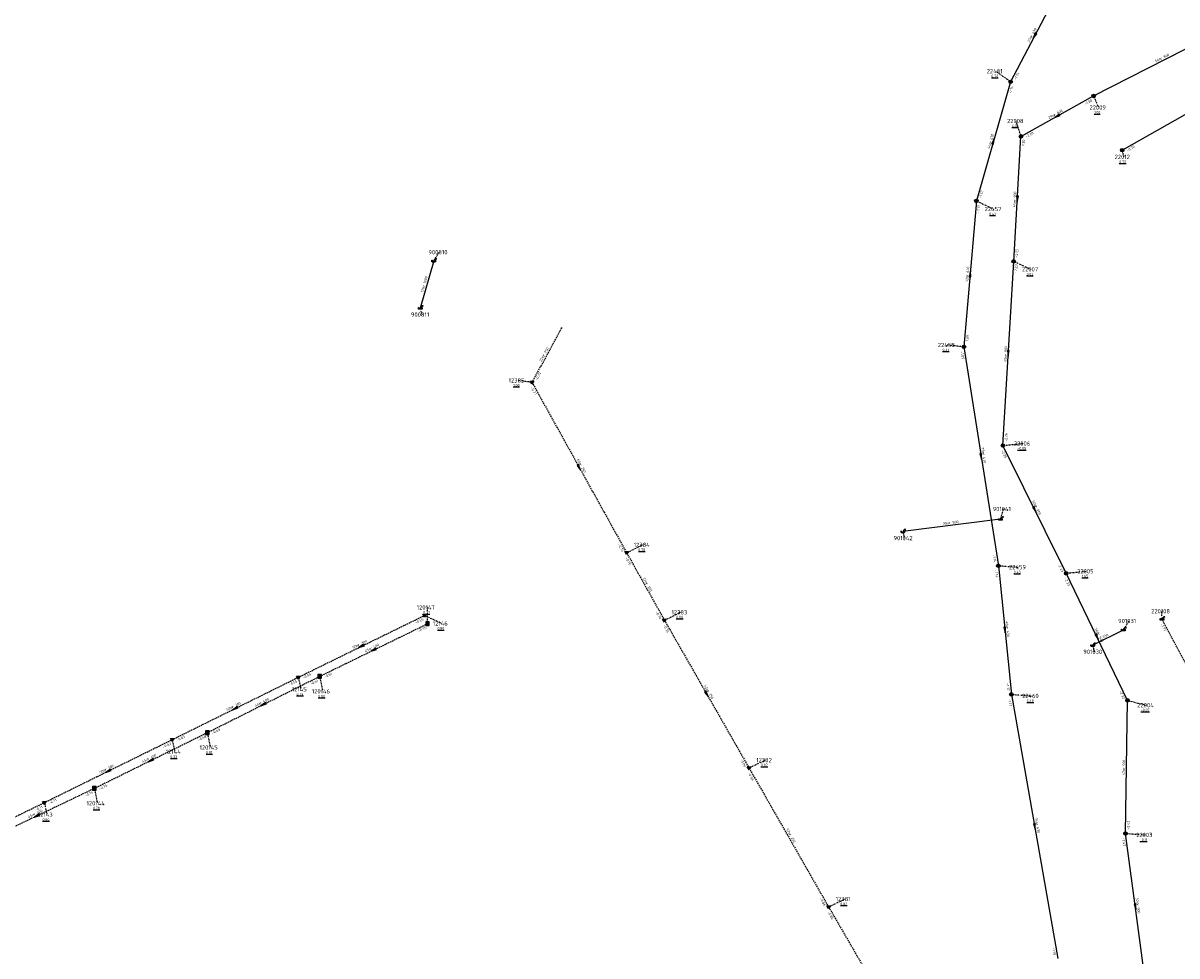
# Model space of a CAD drawing. Extents: x 188323 to 208361, y 565368 to 574910.
# Tile 87 of 256: x 200928 to 201337, y 570408 to 570739. Entities that reach past the tile are written whole.
import ezdxf

# ---------------------------------------------------------------- set-up
doc = ezdxf.new("R2010")
doc.units = 0
doc.linetypes.add('DASHDOT', pattern=[1, 0.5, -0.25, 0, -0.25])
doc.linetypes.add('DASHED', pattern=[0.75, 0.5, -0.25])
doc.layers.get('0').update_dxf_attribs({"linetype": 'CONTINUOUS'})
for name, color, linetype in [('RIO-AFM', 7, 'CONTINUOUS'), ('RIO-BOK', 7, 'CONTINUOUS'), ('RIO-KNP', 7, 'CONTINUOUS'), ('RIO-KNR', 7, 'CONTINUOUS'), ('RIO-LAG', 7, 'CONTINUOUS'), ('RIO-LAG_0B', 7, 'CONTINUOUS'), ('RIO-LAG_1B', 7, 'DASHED'), ('RIO-LAG_2B', 7, 'DASHED'), ('RIO-LEN', 7, 'CONTINUOUS'), ('RIO-MVD', 1, 'CONTINUOUS'), ('RIO-VRB', 6, 'DASHDOT'), ('RIO-VRH', 7, 'CONTINUOUS')]:
    doc.layers.add(name, color=color, linetype=linetype)
doc.styles.add('RIO-TXT', font='isocp.shx')

# ---------------------------------------------------------------- blocks, each defined once
blk = doc.blocks.new('L_VHR')
blk.add_lwpolyline([(-0.5, 0), (0.5, 0), (-0.5, 0.15), (-0.5, -0.15), (0.5, 0)])
blk = doc.blocks.new('K_IPR')
blk.add_lwpolyline([(-0.5, -0.5), (0.5, -0.5), (0.5, 0.5), (-0.5, 0.5)], close=True)
blk.add_solid([(-0.5, 0.5), (0.5, 0.5), (-0.5, -0.5), (0.5, -0.5)])
at = {"style": 'RIO-TXT', "flags": 1}
blk.add_attdef('KNOOPNAAM', (2, 2), '', height=1, dxfattribs=at)
blk = doc.blocks.new('K_IPD')
blk.add_lwpolyline([(-0.496027, 0.307994), (0.503973, 0.307994), (0.003973, -0.558031)], close=True)
blk.add_solid([(-0.496027, 0.307994), (0.503973, 0.307994), (0.003973, -0.558031)])
at = {"style": 'RIO-TXT', "flags": 1}
blk.add_attdef('KNOOPNAAM', (2, 2), '', height=1, dxfattribs=at)
blk = doc.blocks.new('K_FIC')
blk.add_circle((0, 0), 0.0625)
at = {"style": 'RIO-TXT', "flags": 1}
blk.add_attdef('KNOOPNAAM', (2, 2), '', height=1, dxfattribs=at)
blk = doc.blocks.new('K_IPG')
blk.add_circle((0, 0), 0.5)
for points in [[(0, 0), (-0.5, 0), (-0.433013, 0.25)], [(0, 0), (-0.433013, -0.25), (-0.5, 0)], [(0, 0), (-0.433013, 0.25), (-0.25, 0.433013)], [(0, 0), (-0.25, -0.433013), (-0.433013, -0.25)], [(0, 0), (-0.25, 0.433013), (0, 0.5)], [(0, 0), (0, -0.5), (-0.25, -0.433013)], [(0, 0), (0, 0.5), (0.25, 0.433013)], [(0, 0), (0.25, 0.433013), (0.433013, 0.25)], [(0, 0), (0.433013, 0.25), (0.5, 0)], [(0, 0), (0.5, 0), (0.433013, -0.25)], [(0, 0), (0.433013, -0.25), (0.25, -0.433013)], [(0, 0), (0.25, -0.433013), (0, -0.5)]]:
    blk.add_solid(points)
at = {"style": 'RIO-TXT', "flags": 1}
blk.add_attdef('KNOOPNAAM', (2, 2), '', height=1, dxfattribs=at)
blk = doc.blocks.new('K_UTB')
blk.add_lwpolyline([(0.5, 0.15), (0.5, -0.3), (-0.5, -0.3), (-0.5, 0.15), (-0.45, 0.15), (-0.45, -0.25), (0, -0.25), (0.45, -0.25), (0.45, 0.15)], close=True)
blk.add_lwpolyline([(0.85, 0.6), (0.55, 0.65), (0.614828, 0.459583), (0.850842, 0.598937)])
blk.add_arc((0.85, -0.25), 0.85, 90, 180)
at = {"style": 'RIO-TXT', "flags": 1}
blk.add_attdef('KNOOPNAAM', (2, 2), '', height=1, dxfattribs=at)

msp = doc.modelspace()

# ---------------------------------------------------------------- linework, layer by layer
at = {"layer": 'RIO-LAG'}
for p, q in [((201073.712, 570654.464), (201068.976, 570637.76)), ((201274.368, 570563.072), (201239.776, 570558.656)), ((201306.96, 570518.4), (201317.856, 570523.904))]:
    msp.add_line(p, q, dxfattribs=at)
at = {"layer": 'RIO-LAG_0B'}
for p, q in [((201294.912, 570750.336), (201277.92, 570717.824)), ((201307.296, 570712.832), (201356.992, 570738.304)), ((201317.408, 570693.632), (201366.592, 570721.6)), ((201277.92, 570717.824), (201265.792, 570675.648)), ((201281.6, 570698.496), (201307.296, 570712.832)), ((201279.008, 570654.272), (201281.6, 570698.496)), ((201265.792, 570675.648), (201261.424, 570624)), ((201275.2, 570589.12), (201279.008, 570654.272)), ((201261.424, 570624), (201273.6, 570546.56)), ((201297.6, 570543.872), (201275.2, 570589.12)), ((201273.6, 570546.56), (201278.208, 570500.992)), ((201319.296, 570498.88), (201297.6, 570543.872)), ((201278.208, 570500.992), (201294.688, 570407.552)), ((201318.592, 570451.776), (201319.296, 570498.88)), ((201325.6, 570399.872), (201318.592, 570451.776))]:
    msp.add_line(p, q, dxfattribs=at)
at = {"layer": 'RIO-LAG_1B'}
for p, q in [((201360.224, 570474.176), (201331.504, 570527.68)), ((201033.344, 570507.392), (201071.536, 570526.016)), ((200993.6, 570487.488), (201033.344, 570507.392)), ((200953.616, 570467.776), (200993.6, 570487.488)), ((200912.896, 570448.32), (200953.616, 570467.776))]:
    msp.add_line(p, q, dxfattribs=at)
at = {"layer": 'RIO-LAG_2B'}
for p, q in [((201118.992, 570630.72), (201108.496, 570611.456)), ((201108.496, 570611.456), (201141.984, 570551.168)), ((201141.984, 570551.168), (201155.376, 570527.296)), ((201025.808, 570507.072), (201070.464, 570528.96)), ((201155.376, 570527.296), (201185.344, 570474.944)), ((200981.152, 570484.992), (201025.808, 570507.072)), ((200935.904, 570462.72), (200981.152, 570484.992)), ((201185.344, 570474.944), (201213.488, 570425.792)), ((200891.424, 570440.96), (200935.904, 570462.72)), ((201213.488, 570425.792), (201238.528, 570382.72))]:
    msp.add_line(p, q, dxfattribs=at)
at = {"layer": 'RIO-VRB'}
for p, q in [((201277.92, 570717.85), (201272.6581, 570721.5861)), ((201307.3, 570712.8), (201309.0352, 570708.7308)), ((201281.6, 570698.5), (201279.8633, 570703.9686)), ((201317.4, 570693.6), (201317.9335, 570691.2716)), ((201265.8, 570675.64), (201271.9269, 570672.8022)), ((201073.71, 570654.46), (201075.6864, 570657.5158)), ((201279, 570654.3), (201285.1269, 570651.4622)), ((201068.97, 570637.77), (201069.5035, 570635.4416)), ((201261.42, 570623.98), (201255.345, 570624.6781)), ((201108.5, 570611.44), (201103.425, 570612.1384)), ((201275.2, 570589.1), (201282.275, 570589.8)), ((201274.36, 570563.05), (201275.4114, 570566.6397)), ((201239.78, 570558.65), (201240.3135, 570556.3216)), ((201141.98, 570551.15), (201147.6886, 570553.928)), ((201273.6, 570546.57), (201280.5675, 570546.0413)), ((201297.6, 570543.9), (201304.675, 570544.6)), ((201071.54, 570526.01), (201071.5392, 570531.785)), ((201070.46, 570528.96), (201076.5869, 570526.1222)), ((201155.38, 570527.29), (201161.0886, 570530.068)), ((201331.5, 570527.66), (201331.4997, 570530.435)), ((201317.85, 570523.93), (201319.8264, 570526.9858)), ((201306.96, 570518.41), (201307.4935, 570516.0816)), ((201025.81, 570507.1), (201026.6906, 570502.802)), ((201033.35, 570507.37), (201034.4041, 570502.0871)), ((201278.2, 570501), (201285.1675, 570500.4713)), ((201319.3, 570498.9), (201325.9482, 570497.18)), ((200993.6, 570487.49), (200994.6541, 570482.2071)), ((200981.16, 570484.98), (200982.0406, 570480.682)), ((201185.35, 570474.96), (201191.0586, 570477.738)), ((200953.61, 570467.75), (200954.6641, 570462.4671)), ((200935.91, 570462.72), (200936.7906, 570458.422)), ((201318.6, 570451.8), (201325.5675, 570451.2713)), ((201213.49, 570425.8), (201219.1986, 570428.578))]:
    msp.add_line(p, q, dxfattribs=at)

# ---------------------------------------------------------------- block references
at = {"layer": 'RIO-KNP', "xscale": 1.25, "yscale": 1.25, "zscale": 1.25}
for name, p in [('K_IPG', (201277.92, 570717.824)), ('K_IPG', (201307.296, 570712.832)), ('K_IPG', (201281.6, 570698.496)), ('K_IPG', (201317.408, 570693.632)), ('K_IPG', (201265.792, 570675.648)), ('K_UTB', (201073.712, 570654.464)), ('K_IPG', (201279.008, 570654.272)), ('K_UTB', (201068.976, 570637.76)), ('K_FIC', (201118.992, 570630.72)), ('K_IPG', (201261.424, 570624)), ('K_IPD', (201108.496, 570611.456)), ('K_IPG', (201275.2, 570589.12)), ('K_UTB', (201274.368, 570563.072)), ('K_UTB', (201239.776, 570558.656)), ('K_IPD', (201141.984, 570551.168)), ('K_IPG', (201273.6, 570546.56)), ('K_IPG', (201297.6, 570543.872)), ('K_IPD', (201070.464, 570528.96)), ('K_IPD', (201155.376, 570527.296)), ('K_UTB', (201331.504, 570527.68)), ('K_IPR', (201071.536, 570526.016)), ('K_UTB', (201317.856, 570523.904)), ('K_UTB', (201306.96, 570518.4)), ('K_IPD', (201025.808, 570507.072)), ('K_IPR', (201033.344, 570507.392)), ('K_IPG', (201278.208, 570500.992)), ('K_IPG', (201319.296, 570498.88)), ('K_IPR', (200993.6, 570487.488)), ('K_IPD', (200981.152, 570484.992)), ('K_IPD', (201185.344, 570474.944)), ('K_IPR', (200953.616, 570467.776)), ('K_IPD', (200935.904, 570462.72)), ('K_IPG', (201318.592, 570451.776)), ('K_IPD', (201213.488, 570425.792))]:
    msp.add_blockref(name, p, dxfattribs=at)
at = {"layer": 'RIO-VRH', "xscale": 2, "yscale": 2, "zscale": 2}
for p, rotation in [((201286.42, 570734.08), 242.3517), ((201294.45, 570705.65), 209.0895), ((201271.86, 570696.745), 433.9719), ((201280.3, 570676.4), 266.6248), ((201263.61, 570649.81), 445.1452), ((201277.1, 570621.7), 266.6557), ((201267.51, 570585.275), 278.95), ((201125.24, 570581.295), 299.0503), ((201286.4, 570566.5), 296.3683), ((201275.9, 570523.785), 275.7726), ((201308.45, 570521.4), 295.7509), ((201048.135, 570518.03), 206.0831), ((201052.445, 570516.69), 206.0137), ((201170.365, 570501.125), 299.8063), ((201003.485, 570496.04), 206.3516), ((201013.475, 570497.43), 206.5681), ((200958.535, 570473.85), 206.1915), ((200973.605, 570477.62), 206.2694), ((200933.255, 570458.025), 205.5345), ((201286.44, 570454.285), 280.0115), ((201322.1, 570425.85), 277.6897)]:
    msp.add_blockref('L_VHR', p, dxfattribs=dict(at, rotation=rotation))

# ---------------------------------------------------------------- texts
at = {"layer": 'RIO-AFM', "style": 'RIO-TXT'}
for s, rotation, p in [('r 630', 422.3517, (201285.5913, 570733.5993)), ('r 800', 27.1586, (201331.2011, 570725.6251)), ('r 800', 29.0895, (201293.4989, 570705.693)), ('r 630', 433.9719, (201271.1428, 570696.1076)), ('r 900', 86.6248, (201279.7533, 570675.6206)), ('r 630', 445.1452, (201263.0275, 570649.0461)), ('r 1000', 434.1378, (201070.5593, 570645.2138)), ('r 250', 421.4313, (201112.9128, 570620.6054)), ('r 900', 86.6557, (201276.5537, 570620.9202)), ('r 630', 278.95, (201267.902, 570586.1571)), ('r 250', 299.0503, (201125.3024, 570582.2566)), ('r 900', 296.3683, (201286.5021, 570567.4549)), ('r 500', 367.2507, (201256.2014, 570561.2541)), ('r 250', 299.3251, (201148.7262, 570540.1754)), ('r 630', 275.7726, (201276.33, 570524.6431)), ('r 300', 26.0831, (201047.1877, 570518.1229)), ('r 900', 295.7509, (201308.562, 570522.3541)), ('r 400', 26.0137, (201051.4978, 570516.784)), ('r 400', 26.5681, (201012.5269, 570497.5149)), ('r 250', 299.8063, (201170.4122, 570502.086)), ('r 300', 26.3516, (201002.5369, 570496.1283)), ('r 400', 26.2694, (200972.6571, 570477.7097)), ('r 300', 26.1915, (200957.5872, 570473.941)), ('r 900', 89.1395, (201318.438, 570474.5475)), ('r 400', 25.5345, (200932.3083, 570458.1269)), ('r 630', 280.0115, (201286.8207, 570455.1751)), ('r 250', 299.7936, (201199.4665, 570451.3403)), ('r 900', 277.6897, (201322.5031, 570426.7224))]:
    msp.add_text(s, height=0.9, rotation=rotation, dxfattribs=at).set_placement(p)
at = {"layer": 'RIO-BOK', "style": 'RIO-TXT'}
for s, rotation, p in [('-1.14', 422.3517, (201279.8093, 570718.4417)), ('-1.14', 433.9719, (201278.1099, 570713.5299)), ('-1.80', 29.0895, (201304.3973, 570709.5828)), ('-2.20', 29.0895, (201283.5039, 570697.9572)), ('-2.20', 86.6248, (201282.7568, 570694.3242)), ('-0.70', 29.6415, (201319.309, 570693.0756)), ('-1.12', 433.9719, (201267.5313, 570676.6001)), ('-1.12', 445.1452, (201266.8185, 570671.4392)), ('-2.23', 86.6248, (201280.4798, 570655.6152)), ('-2.23', 86.6557, (201280.159, 570650.1246)), ('-1.09', 445.1452, (201262.9324, 570625.2575)), ('-1.09', 278.95, (201260.2556, 570622.3789)), ('-0.37', 421.4313, (201110.3985, 570612.0013)), ('-0.37', 299.0503, (201107.9568, 570609.5362)), ('-2.26', 86.6557, (201276.6791, 570590.4159)), ('-2.26', 296.3683, (201274.5683, 570587.2237)), ('-0.76', 299.0503, (201138.8017, 570554.0744)), ('-0.76', 299.3251, (201141.446, 570549.2436)), ('-1.14', 278.95, (201271.6263, 570550.4096)), ('-1.14', 275.7726, (201272.3486, 570545.0359)), ('-2.29', 296.3683, (201294.5516, 570546.9644)), ('-2.29', 295.7509, (201296.9482, 570542.0306)), ('-0.45', 26.0831, (201067.393, 570525.8997)), ('-0.76', 299.3251, (201152.1647, 570530.1862)), ('-0.55', 26.0137, (201068.4692, 570522.9533)), ('-0.76', 299.8063, (201154.862, 570525.3792)), ('-1.77', 298.252, (201330.9304, 570525.764)), ('-0.55', 26.0831, (201027.6828, 570506.4581)), ('-0.61', 26.0137, (201035.222, 570506.7258)), ('-0.55', 26.3516, (201022.7566, 570504.025)), ('-0.61', 26.5681, (201030.309, 570504.2838)), ('-1.17', 275.7726, (201276.4216, 570504.9412)), ('-1.17', 280.0115, (201277.0655, 570499.3776)), ('-2.32', 295.7509, (201316.2842, 570501.9978)), ('-0.68', 26.5681, (200995.4782, 570486.864)), ('-0.63', 26.1915, (200978.0981, 570481.9135)), ('-0.63', 26.3516, (200983.0358, 570484.3469)), ('-0.68', 26.2694, (200990.5424, 570484.4194)), ('-0.86', 299.8063, (201182.1285, 570477.8396)), ('-0.86', 299.7936, (201184.8316, 570473.0493)), ('-0.74', 25.5345, (200950.5132, 570464.7189)), ('-0.74', 26.2694, (200955.4849, 570467.1142)), ('-0.71', 26.1915, (200937.784, 570462.0817)), ('-0.71', 26.0917, (200932.843, 570459.659)), ('-2.42', 89.1395, (201320.0206, 570453.1788)), ('-2.42', 277.6897, (201317.4007, 570450.2249)), ('-0.86', 299.7936, (201210.2673, 570428.6789)), ('-0.86', 300.1846, (201212.9846, 570423.8858)), ('-1.19', 280.0115, (201292.6458, 570411.3741))]:
    msp.add_text(s, height=0.9, rotation=rotation, dxfattribs=at).set_placement(p)
at = {"layer": 'RIO-KNR', "style": 'RIO-TXT'}
for s, p in [('22481', (201269.4706, 570720.8361)), ('22009', (201305.8477, 570707.9808)), ('22008', (201276.6758, 570703.2186)), ('22012', (201314.746, 570690.5216)), ('22457', (201268.7394, 570672.0522)), ('900810', (201071.8614, 570656.7658)), ('22007', (201281.9394, 570650.7122)), ('900811', (201065.6785, 570634.6916)), ('22458', (201252.1575, 570623.9281)), ('12385', (201100.2375, 570611.3884)), ('22006', (201279.0875, 570589.05)), ('901041', (201271.5864, 570565.8897)), ('901042', (201236.4885, 570555.5716)), ('12384', (201144.5011, 570553.178)), ('22459', (201277.38, 570545.2913)), ('22005', (201301.4875, 570543.85)), ('120147', (201067.7142, 570531.035)), ('12383', (201157.9011, 570529.318)), ('901031', (201316.0014, 570526.2358)), ('220108', (201327.6747, 570529.685)), ('12146', (201073.3994, 570525.3722)), ('901030', (201303.6685, 570515.3316)), ('12145', (201023.5031, 570502.052)), ('120146', (201030.5791, 570501.3371)), ('22460', (201281.98, 570499.7213)), ('22004', (201322.7607, 570496.43)), ('120145', (200990.8291, 570481.4571)), ('12144', (200978.8531, 570479.932)), ('12382', (201187.8711, 570476.988)), ('120144', (200950.8391, 570461.7171)), ('12143', (200933.6031, 570457.672)), ('22003', (201322.38, 570450.5213)), ('12381', (201216.0111, 570427.828))]:
    msp.add_text(s, height=1.5, dxfattribs=at).set_placement(p)
at = {"layer": 'RIO-LEN', "style": 'RIO-TXT'}
for s, rotation, p in [('37m', 422.3517, (201284.5904, 570731.6852)), ('56m', 27.1586, (201329.2793, 570724.6391)), ('29m', 29.0895, (201291.6114, 570704.6428)), ('44m', 433.9719, (201270.548, 570694.0311)), ('44m', 86.6248, (201279.6265, 570673.4644)), ('52m', 445.1452, (201262.8463, 570646.8937)), ('17m', 434.1378, (201069.9705, 570643.1356)), ('22m', 421.4313, (201111.8812, 570618.7076)), ('65m', 86.6557, (201276.428, 570618.7639)), ('78m', 278.95, (201267.5649, 570588.2906)), ('69m', 299.0503, (201124.2525, 570584.1443)), ('50m', 296.3683, (201285.5417, 570569.3896)), ('35m', 367.2507, (201254.0588, 570560.9801)), ('27m', 299.3251, (201147.6674, 570542.0581)), ('46m', 275.7726, (201276.1117, 570526.792)), ('50m', 295.7509, (201307.6226, 570524.2991)), ('12m', 26.8771, (201310.734, 570520.8836)), ('50m', 26.0831, (201045.2477, 570517.1731)), ('43m', 26.0137, (201049.5566, 570515.8366)), ('60m', 299.8063, (201169.3376, 570503.9597)), ('50m', 26.3516, (201000.6014, 570495.1694)), ('44m', 26.5681, (201010.5951, 570496.5487)), ('45m', 26.2694, (200970.7202, 570476.7536)), ('50m', 26.1915, (200955.649, 570472.9875)), ('47m', 89.1395, (201318.4059, 570472.3877)), ('45m', 25.5345, (200930.3594, 570457.1957)), ('95m', 280.0115, (201286.4442, 570457.302)), ('57m', 299.7936, (201198.3923, 570453.2143)), ('52m', 277.6897, (201322.213, 570428.8629))]:
    msp.add_text(s, height=0.9, rotation=rotation, dxfattribs=at).set_placement(p)
at = {"layer": 'RIO-MVD', "style": 'RIO-TXT'}
for s, p in [('%%U0.78', (201271.1281, 570719.4361)), ('%%U1.00', (201307.5052, 570706.5808)), ('%%U0.32', (201278.3333, 570701.8186)), ('%%U0.73', (201316.4035, 570689.1216)), ('%%U0.41', (201270.3969, 570670.6522)), ('%%U0.02', (201283.5969, 570649.3122)), ('%%U0.33', (201253.815, 570622.5281)), ('%%U1.08', (201101.895, 570609.9884)), ('%%U-0.05', (201280.3625, 570587.65)), ('%%U0.78', (201146.1586, 570551.778)), ('%%U0.43', (201279.0375, 570543.8913)), ('%%U1.65', (201303.145, 570542.45)), ('%%U0.77', (201070.0092, 570529.635)), ('%%U0.80', (201159.5586, 570527.918)), ('%%U0.80', (201075.0569, 570523.9722)), ('%%U0.79', (201025.1606, 570500.652)), ('%%U0.80', (201032.8741, 570499.9371)), ('%%U0.48', (201283.6375, 570498.3213)), ('%%U-0.07', (201324.0357, 570495.03)), ('%%U0.82', (200980.5106, 570478.532)), ('%%U0.81', (200993.1241, 570480.0571)), ('%%U0.87', (201189.5286, 570475.588)), ('%%U0.78', (200953.1341, 570460.3171)), ('%%U0.80', (200935.2606, 570456.272)), ('%%U-0.11', (201323.655, 570449.1213)), ('%%U0.82', (201217.6686, 570426.428))]:
    msp.add_text(s, height=0.9, dxfattribs=at).set_placement(p)

doc.saveas('drawing.dxf')
